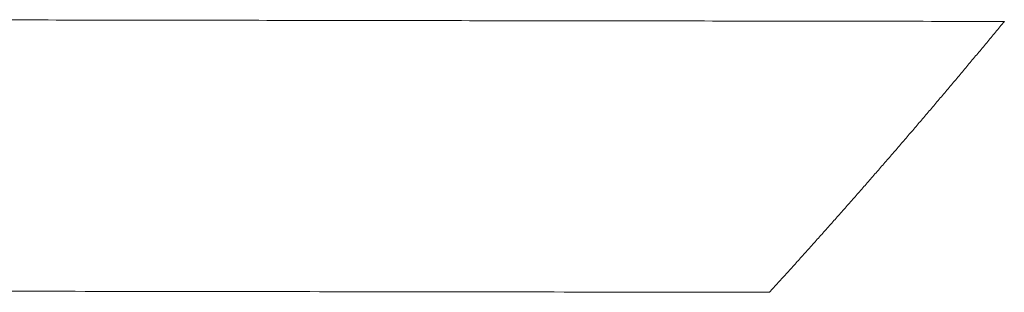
# Model space of a CAD drawing. Header units: millimetres. Extents: x 0 to 594, y 0 to 420.
# Tile 165 of 256: x 316.868 to 317.971, y 257.433 to 257.737. Entities that reach past the tile are written whole.
import ezdxf

# ---------------------------------------------------------------- set-up
doc = ezdxf.new("R2010")
doc.units = ezdxf.units.MM
doc.layers.add('1', color=7, linetype='Continuous', true_color=0xffffff)

msp = doc.modelspace()

# ---------------------------------------------------------------- linework, layer by layer
at = {"layer": '1', "color": 155, "linetype": 'Continuous', "lineweight": 13}
for points, knots in [([(316.6641, 257.7373), (316.7125, 257.7372), (316.8092, 257.7371), (316.9544, 257.7369), (317.0996, 257.7367), (317.2448, 257.7364), (317.3899, 257.7362), (317.5351, 257.736), (317.6803, 257.7358), (317.8255, 257.7356), (317.9223, 257.7354), (317.9707, 257.7354)], [0, 0, 0, 0, 0.111111, 0.222222, 0.333333, 0.444444, 0.555556, 0.666667, 0.777778, 0.888889, 1, 1, 1, 1]), ([(317.9707, 257.7354), (317.969, 257.7334), (317.9657, 257.7294), (317.9608, 257.7234), (317.9558, 257.7175), (317.9509, 257.7116), (317.946, 257.7056), (317.941, 257.6997), (317.9361, 257.6938), (317.9311, 257.6879), (317.9262, 257.682), (317.9213, 257.6761), (317.9163, 257.6703), (317.9114, 257.6644), (317.9064, 257.6586), (317.9015, 257.6527), (317.8965, 257.6469), (317.8916, 257.6411), (317.8866, 257.6353), (317.8817, 257.6295), (317.8767, 257.6237), (317.8718, 257.6179), (317.8668, 257.6121), (317.8618, 257.6064), (317.8569, 257.6006), (317.8519, 257.5949), (317.847, 257.5891), (317.842, 257.5834), (317.837, 257.5777), (317.8321, 257.572), (317.8271, 257.5663), (317.8221, 257.5606), (317.8172, 257.555), (317.8122, 257.5493), (317.8072, 257.5436), (317.8023, 257.538), (317.7973, 257.5324), (317.7923, 257.5267), (317.7874, 257.5211), (317.7824, 257.5155), (317.7774, 257.5099), (317.7724, 257.5044), (317.7674, 257.4988), (317.7625, 257.4932), (317.7575, 257.4877), (317.7525, 257.4821), (317.7475, 257.4766), (317.7425, 257.4711), (317.7376, 257.4655), (317.7326, 257.46), (317.7276, 257.4545), (317.7226, 257.4491), (317.7176, 257.4436), (317.7126, 257.4381), (317.7093, 257.4345), (317.7076, 257.4327)], [0, 0, 0, 0, 0.018868, 0.037736, 0.056604, 0.075472, 0.09434, 0.113208, 0.132075, 0.150943, 0.169811, 0.188679, 0.207547, 0.226415, 0.245283, 0.264151, 0.283019, 0.301887, 0.320755, 0.339622, 0.35849, 0.377358, 0.396226, 0.415094, 0.433962, 0.45283, 0.471698, 0.490566, 0.509434, 0.528302, 0.54717, 0.566038, 0.584905, 0.603773, 0.622641, 0.641509, 0.660377, 0.679245, 0.698113, 0.716981, 0.735849, 0.754717, 0.773585, 0.792453, 0.811321, 0.830189, 0.849057, 0.867924, 0.886792, 0.90566, 0.924528, 0.943396, 0.962264, 0.981132, 1, 1, 1, 1])]:
    msp.add_open_spline(points, degree=3, knots=knots, dxfattribs=at)
msp.add_open_spline([(317.7076, 257.4327), (317.5909, 257.4328), (317.3573, 257.4331), (317.007, 257.4336), (316.6568, 257.4341), (316.4232, 257.4345), (316.3065, 257.4347)], degree=3, dxfattribs=at)

doc.saveas('drawing.dxf')
